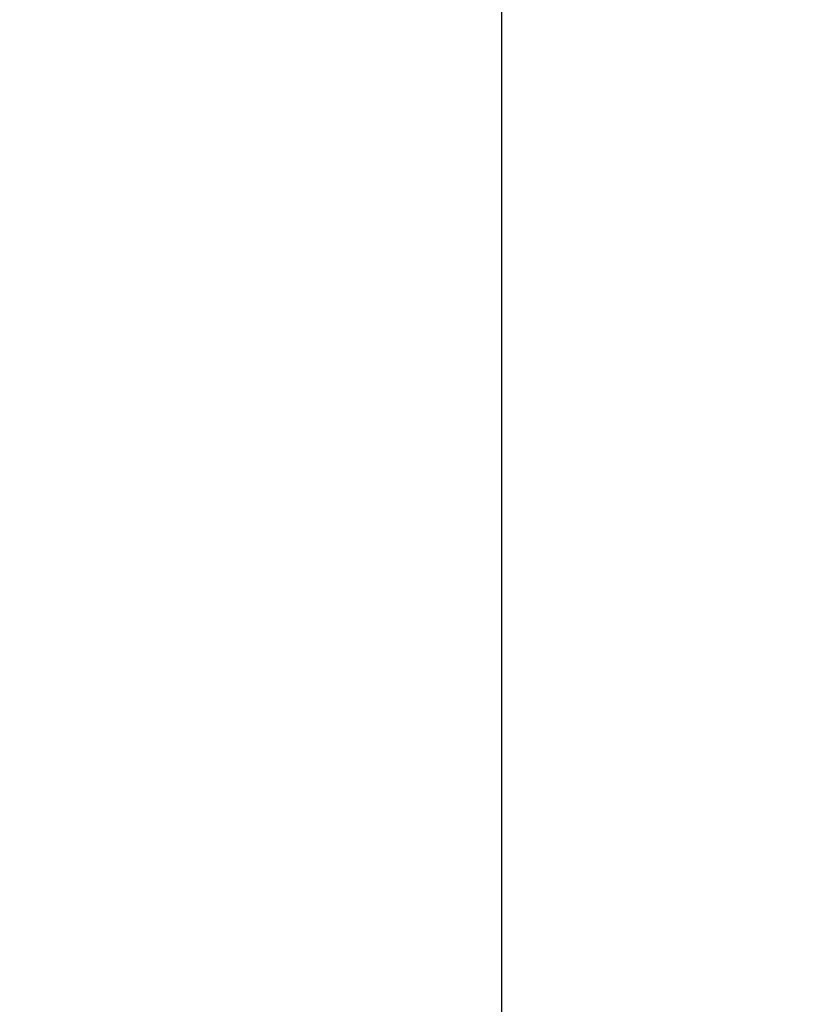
# Model space of a CAD drawing. Header units: millimetres. Extents: x -177 to 471, y -85 to 200.
# Tile 173 of 222: x 66 to 78, y 87 to 101. Entities that reach past the tile are written whole.
import ezdxf
from ezdxf import colors
from ezdxf.entities.mleader import LeaderData, LeaderLine
from ezdxf.math import Vec2, Vec3

# ---------------------------------------------------------------- set-up
doc = ezdxf.new("R2010")
doc.units = ezdxf.units.MM
doc.layers.add('Default', color=7, linetype='Continuous')
doc.layers.add('TANK_1', color=7, linetype='Continuous')

# ---------------------------------------------------------------- blocks, each defined once
blk = doc.blocks.new('_SE_FILLED')
at = {"color": 0}
blk.add_line((0, 0), (-1, 0), dxfattribs=at)
blk.add_solid([(0, 0), (-1, -0.1665), (-1, 0.1665), (0, 0)], dxfattribs=at)
blk = doc.blocks.new('SE5')
at = {"layer": 'TANK_1', "color": 7, "linetype": 'Continuous'}
blk.add_line((73.233, 104.618), (73.233, 66.082), dxfattribs=at)

msp = doc.modelspace()

# ---------------------------------------------------------------- block references
at = {"layer": 'Default'}
msp.add_blockref('SE5', (0, 0), dxfattribs=at)

# ---------------------------------------------------------------- leaders
at = {"layer": 'Default', "color": 7, "linetype": 'Continuous'}
ml = msp.add_multileader_mtext('Standard', dxfattribs=at)
ml.set_content("{\\pxsm0.9;\\fSolid Edge ISO|b0||i0||c0|p34;\\W1.;To not miss out on valuable data through out the process,\\Pplace the sensor below the minimum fluid's height.\\P}", color=256)
ml.set_leader_properties()
ml.set_arrow_properties(name='_SE_FILLED')
ml.build(insert=Vec2(0, 0))
ml.multileader.update_dxf_attribs({"dogleg_length": 5.25, "arrow_head_size": 3.5})
ctx = ml.context
ctx.base_point, ctx.char_height, ctx.arrow_head_size, ctx.landing_gap_size = Vec3(92.237, 195.417), 3.5, 3.5, 1.225
notes = []
notes.append((ctx, [(0, (1, 1, 0), (87.762, 195.167), (1, 0), 5.25, [(0, [(66.209, 144.279)], 0, [])])]))
ctx.mtext.insert = Vec3(94.237, 197.382)
for ctx, leaders in notes:
    for number, flags, end, landing, length, lines in leaders:
        leader = LeaderData()
        leader.index, (leader.has_last_leader_line, leader.has_dogleg_vector, leader.attachment_direction) = number, flags
        leader.last_leader_point, leader.dogleg_vector, leader.dogleg_length = Vec3(end), Vec3(landing), length
        for number, points, colour, breaks in lines:
            line = LeaderLine()
            line.index, line.vertices, line.color, line.breaks = number, Vec3.list(points), colors.encode_raw_color(colour), breaks
            leader.lines.append(line)
        ctx.leaders.append(leader)

doc.saveas('drawing.dxf')
